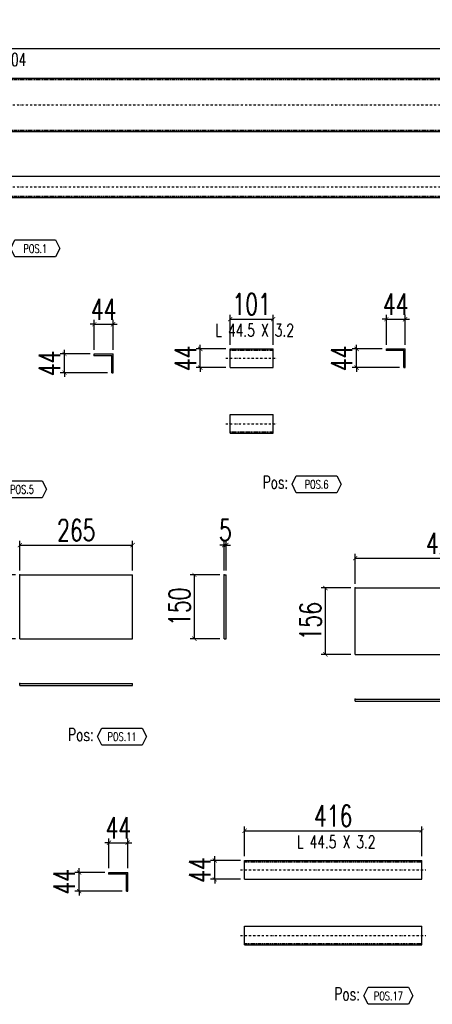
# Model space of a CAD drawing. Header units: feet. Extents: x -13577 to 173285, y -65833 to 34873.
# Tile 25 of 127: x 68059 to 69028, y -56367 to -54052. Entities that reach past the tile are written whole.
import ezdxf
from ezdxf.enums import TextEntityAlignment as Align

# ---------------------------------------------------------------- set-up
doc = ezdxf.new("R2010")
doc.units = ezdxf.units.FT
doc.header["$LTSCALE"] = 10
doc.header["$MEASUREMENT"] = 0
doc.linetypes.add('DASHDOT', pattern=[1, 0.5, -0.25, 0, -0.25])
doc.linetypes.add('HIDDEN', pattern=[0.375, 0.25, -0.125])
doc.layers.get('0').update_dxf_attribs({"linetype": 'CONTINUOUS'})
doc.layers.get('Defpoints').update_dxf_attribs({"linetype": 'CONTINUOUS'})
for name, color, linetype in [('A', 2, 'DASHDOT'), ('G', 3, 'CONTINUOUS'), ('POS_BOX', 6, 'CONTINUOUS'), ('POS_DES', 2, 'CONTINUOUS'), ('POS_MAT', 2, 'CONTINUOUS'), ('TR', 6, 'HIDDEN'), ('TXT1', 7, 'CONTINUOUS')]:
    doc.layers.add(name, color=color, linetype=linetype)
doc.styles.add('1', font='romans.shx', dxfattribs={"width": 0.7, "height": 50})
doc.styles.add('POS', font='ROMANS', dxfattribs={"width": 0.7})
doc.dimstyles.get("Standard").update_dxf_attribs({"dimtxt": 50, "dimasz": 1, "dimexe": 1, "dimexo": 1, "dimgap": 1, "dimtad": 1, "dimdec": 0, "dimdsep": 46, "dimtxsty": '1', "dimblk": 'ARCHTICK', "dimcen": 3, "dimclrd": 1, "dimclre": 1, "dimclrt": 3, "dimadec": 0, "dimazin": 0, "dimtfac": 1, "dimtdec": 0, "dimtix": 1, "dimtmove": 0, "dimatfit": 3, "dimfxl": 0, "dimtolj": 1, "dimarcsym": 0})

# ---------------------------------------------------------------- blocks, each defined once
blk = doc.blocks.new('_ArchTick')
at = {"color": 0, "linetype": 'ByBlock', "const_width": 0.15}
blk.add_lwpolyline([(-0.5, -0.5), (0.5, 0.5)], dxfattribs=at)
blk = doc.blocks.new('*D949')
at = {"layer": 'Defpoints', "color": 0}
for p in [(70398.2, -54120), (65528, -54190), (70398.2, -54190)]:
    blk.add_point(p, dxfattribs=at)
at = {"layer": 'TXT1', "color": 1, "lineweight": -2, "transparency": 16777216}
for p, q in [((65528, -54180), (65528, -54110)), ((65528, -54120), (70398.2, -54120)), ((70398.2, -54180), (70398.2, -54110))]:
    blk.add_line(p, q, dxfattribs=at)
at = {"layer": 'TXT1', "color": 1, "lineweight": -2, "transparency": 16777216, "xscale": 10, "yscale": 10, "zscale": 10, "rotation": 180}
blk.add_blockref('_ArchTick', (65528, -54120), dxfattribs=at)
at = {"layer": 'TXT1', "color": 1, "lineweight": -2, "transparency": 16777216, "xscale": 10, "yscale": 10, "zscale": 10}
blk.add_blockref('_ArchTick', (70398.2, -54120), dxfattribs=at)
at = {"layer": 'TXT1', "color": 3, "transparency": 16777216, "insert": (67963.1, -54085), "char_height": 50, "attachment_point": 5, "style": '1'}
blk.add_mtext('\\A1;4870', dxfattribs=at)
blk = doc.blocks.new('POSITION_PRO')
at = {"layer": 'POS_BOX'}
blk.add_lwpolyline([(10.5, -2), (9.5, -4), (0, -4), (-1, -2), (0, 0), (9.5, 0)], close=True, dxfattribs=at)
at = {"insert": (-7.93, -0.05), "char_height": 3, "width": 11.9956, "attachment_point": 1, "style": 'POS'}
blk.add_mtext('Pos:', dxfattribs=at)
at = {"style": 'POS', "width": 0.7}
blk.add_attdef('POS_PEZ', text='', height=2, dxfattribs=at).set_placement((4.76, -3.05), align=Align.CENTER)
at = {"layer": 'POS_DES', "style": 'POS', "width": 0.7, "flags": 1}
for tag, p in [('LAR_PRO', (-7.79, -4.53)), ('SPE_PRO', (-7.8, -5.07)), ('LUN_PRO', (-7.82, -5.58))]:
    blk.add_attdef(tag, p, '', height=0.35, dxfattribs=at)
at = {"layer": 'POS_MAT', "style": 'POS', "width": 0.7, "flags": 1}
for tag, p in [('MAT_PRO', (-6.89, -4.03)), ('NOM_PRO', (-6.94, -6.11)), ('PUN_NET', (-6.94, -7.16)), ('PUN_LIS', (-6.94, -6.63)), ('PUN_NET2', (-6.94, -7.74)), ('MAR_CMP', (-6.89, -8.22)), ('NOT_PEZ', (-6.89, -9.21)), ('QTA_PEZ', (-6.89, -8.75))]:
    blk.add_attdef(tag, text='', height=0.35, dxfattribs=at).set_placement(p, align=Align.CENTER)
blk = doc.blocks.new('*D967')
at = {"layer": 'Defpoints', "color": 0}
for p in [(68278.4, -54768.2), (68234.4, -54838.2), (68278.4, -54838.2)]:
    blk.add_point(p, dxfattribs=at)
at = {"layer": 'TXT1', "color": 1, "lineweight": -2, "transparency": 16777216}
for p, q in [((68234.4, -54768.2), (68224.4, -54768.2)), ((68234.4, -54828.2), (68234.4, -54758.2)), ((68234.4, -54768.2), (68278.4, -54768.2)), ((68278.4, -54828.2), (68278.4, -54758.2)), ((68278.4, -54768.2), (68288.4, -54768.2))]:
    blk.add_line(p, q, dxfattribs=at)
at = {"layer": 'TXT1', "color": 1, "lineweight": -2, "transparency": 16777216, "xscale": 10, "yscale": 10, "zscale": 10}
blk.add_blockref('_ArchTick', (68234.4, -54768.2), dxfattribs=at)
at = {"layer": 'TXT1', "color": 1, "lineweight": -2, "transparency": 16777216, "xscale": 10, "yscale": 10, "zscale": 10, "rotation": 180}
blk.add_blockref('_ArchTick', (68278.4, -54768.2), dxfattribs=at)
at = {"layer": 'TXT1', "color": 3, "transparency": 16777216, "insert": (68256.4, -54733.2), "char_height": 50, "attachment_point": 5, "style": '1'}
blk.add_mtext('\\A1;44', dxfattribs=at)
blk = doc.blocks.new('*D968')
at = {"layer": 'Defpoints', "color": 0}
for p in [(68164.4, -54838.2), (68234.4, -54838.2), (68275.2, -54882.2)]:
    blk.add_point(p, dxfattribs=at)
at = {"layer": 'TXT1', "color": 1, "lineweight": -2, "transparency": 16777216}
for p, q in [((68224.4, -54838.2), (68154.4, -54838.2)), ((68164.4, -54838.2), (68164.4, -54828.2)), ((68164.4, -54882.2), (68164.4, -54838.2)), ((68265.2, -54882.2), (68154.4, -54882.2)), ((68164.4, -54882.2), (68164.4, -54892.2))]:
    blk.add_line(p, q, dxfattribs=at)
at = {"layer": 'TXT1', "color": 1, "lineweight": -2, "transparency": 16777216, "xscale": 10, "yscale": 10, "zscale": 10}
for p, rotation in [((68164.4, -54838.2), 270), ((68164.4, -54882.2), 90)]:
    blk.add_blockref('_ArchTick', p, dxfattribs=dict(at, rotation=rotation))
at = {"layer": 'TXT1', "color": 3, "transparency": 16777216, "insert": (68129.4, -54860.2), "char_height": 50, "attachment_point": 5, "rotation": 90, "style": '1'}
blk.add_mtext('\\A1;44', dxfattribs=at)
blk = doc.blocks.new('*D969')
at = {"layer": 'Defpoints', "color": 0}
for p in [(68654.4, -54756.3), (68553.4, -54826.3), (68654.4, -54826.3)]:
    blk.add_point(p, dxfattribs=at)
at = {"layer": 'TXT1', "color": 1, "lineweight": -2, "transparency": 16777216}
for p, q in [((68553.4, -54816.3), (68553.4, -54746.3)), ((68654.4, -54816.3), (68654.4, -54746.3)), ((68553.4, -54756.3), (68654.4, -54756.3))]:
    blk.add_line(p, q, dxfattribs=at)
at = {"layer": 'TXT1', "color": 1, "lineweight": -2, "transparency": 16777216, "xscale": 10, "yscale": 10, "zscale": 10, "rotation": 180}
blk.add_blockref('_ArchTick', (68553.4, -54756.3), dxfattribs=at)
at = {"layer": 'TXT1', "color": 1, "lineweight": -2, "transparency": 16777216, "xscale": 10, "yscale": 10, "zscale": 10}
blk.add_blockref('_ArchTick', (68654.4, -54756.3), dxfattribs=at)
at = {"layer": 'TXT1', "color": 3, "transparency": 16777216, "insert": (68603.9, -54721.3), "char_height": 50, "attachment_point": 5, "style": '1'}
blk.add_mtext('\\A1;101', dxfattribs=at)
blk = doc.blocks.new('*D970')
at = {"layer": 'Defpoints', "color": 0}
for p in [(68483.4, -54826.3), (68553.4, -54826.3), (68553.4, -54870.3)]:
    blk.add_point(p, dxfattribs=at)
at = {"layer": 'TXT1', "color": 1, "lineweight": -2, "transparency": 16777216}
for p, q in [((68483.4, -54826.3), (68483.4, -54816.3)), ((68543.4, -54826.3), (68473.4, -54826.3)), ((68483.4, -54870.3), (68483.4, -54826.3)), ((68543.4, -54870.3), (68473.4, -54870.3)), ((68483.4, -54870.3), (68483.4, -54880.3))]:
    blk.add_line(p, q, dxfattribs=at)
at = {"layer": 'TXT1', "color": 1, "lineweight": -2, "transparency": 16777216, "xscale": 10, "yscale": 10, "zscale": 10}
for p, rotation in [((68483.4, -54826.3), 270), ((68483.4, -54870.3), 90)]:
    blk.add_blockref('_ArchTick', p, dxfattribs=dict(at, rotation=rotation))
at = {"layer": 'TXT1', "color": 3, "transparency": 16777216, "insert": (68448.4, -54848.3), "char_height": 50, "attachment_point": 5, "rotation": 90, "style": '1'}
blk.add_mtext('\\A1;44', dxfattribs=at)
blk = doc.blocks.new('*D971')
at = {"layer": 'Defpoints', "color": 0}
for p in [(68964.4, -54756.3), (68920.4, -54826.3), (68964.4, -54826.3)]:
    blk.add_point(p, dxfattribs=at)
at = {"layer": 'TXT1', "color": 1, "lineweight": -2, "transparency": 16777216}
for p, q in [((68920.4, -54816.3), (68920.4, -54746.3)), ((68964.4, -54816.3), (68964.4, -54746.3)), ((68920.4, -54756.3), (68910.4, -54756.3)), ((68920.4, -54756.3), (68964.4, -54756.3)), ((68964.4, -54756.3), (68974.4, -54756.3))]:
    blk.add_line(p, q, dxfattribs=at)
at = {"layer": 'TXT1', "color": 1, "lineweight": -2, "transparency": 16777216, "xscale": 10, "yscale": 10, "zscale": 10}
blk.add_blockref('_ArchTick', (68920.4, -54756.3), dxfattribs=at)
at = {"layer": 'TXT1', "color": 1, "lineweight": -2, "transparency": 16777216, "xscale": 10, "yscale": 10, "zscale": 10, "rotation": 180}
blk.add_blockref('_ArchTick', (68964.4, -54756.3), dxfattribs=at)
at = {"layer": 'TXT1', "color": 3, "transparency": 16777216, "insert": (68942.4, -54721.3), "char_height": 50, "attachment_point": 5, "style": '1'}
blk.add_mtext('\\A1;44', dxfattribs=at)
blk = doc.blocks.new('*D972')
at = {"layer": 'Defpoints', "color": 0}
for p in [(68850.4, -54826.3), (68920.4, -54826.3), (68961.2, -54870.3)]:
    blk.add_point(p, dxfattribs=at)
at = {"layer": 'TXT1', "color": 1, "lineweight": -2, "transparency": 16777216}
for p, q in [((68850.4, -54826.3), (68850.4, -54816.3)), ((68910.4, -54826.3), (68840.4, -54826.3)), ((68850.4, -54870.3), (68850.4, -54826.3)), ((68951.2, -54870.3), (68840.4, -54870.3)), ((68850.4, -54870.3), (68850.4, -54880.3))]:
    blk.add_line(p, q, dxfattribs=at)
at = {"layer": 'TXT1', "color": 1, "lineweight": -2, "transparency": 16777216, "xscale": 10, "yscale": 10, "zscale": 10}
for p, rotation in [((68850.4, -54826.3), 270), ((68850.4, -54870.3), 90)]:
    blk.add_blockref('_ArchTick', p, dxfattribs=dict(at, rotation=rotation))
at = {"layer": 'TXT1', "color": 3, "transparency": 16777216, "insert": (68815.4, -54848.3), "char_height": 50, "attachment_point": 5, "rotation": 90, "style": '1'}
blk.add_mtext('\\A1;44', dxfattribs=at)
blk = doc.blocks.new('*D989')
at = {"layer": 'Defpoints', "color": 0}
for p in [(68324.5, -55287.6), (68059.5, -55357.6), (68324.5, -55357.6)]:
    blk.add_point(p, dxfattribs=at)
at = {"layer": 'TXT1', "color": 1, "lineweight": -2, "transparency": 16777216}
for p, q in [((68059.5, -55347.6), (68059.5, -55277.6)), ((68324.5, -55347.6), (68324.5, -55277.6)), ((68059.5, -55287.6), (68324.5, -55287.6))]:
    blk.add_line(p, q, dxfattribs=at)
at = {"layer": 'TXT1', "color": 1, "lineweight": -2, "transparency": 16777216, "xscale": 10, "yscale": 10, "zscale": 10, "rotation": 180}
blk.add_blockref('_ArchTick', (68059.5, -55287.6), dxfattribs=at)
at = {"layer": 'TXT1', "color": 1, "lineweight": -2, "transparency": 16777216, "xscale": 10, "yscale": 10, "zscale": 10}
blk.add_blockref('_ArchTick', (68324.5, -55287.6), dxfattribs=at)
at = {"layer": 'TXT1', "color": 3, "transparency": 16777216, "insert": (68192, -55252.6), "char_height": 50, "attachment_point": 5, "style": '1'}
blk.add_mtext('\\A1;265', dxfattribs=at)
blk = doc.blocks.new('*D990')
at = {"layer": 'Defpoints', "color": 0}
for p in [(67989.5, -55357.6), (68059.5, -55357.6), (68059.5, -55507.6)]:
    blk.add_point(p, dxfattribs=at)
at = {"layer": 'TXT1', "color": 1, "lineweight": -2, "transparency": 16777216}
for p, q in [((68049.5, -55357.6), (67979.5, -55357.6)), ((67989.5, -55507.6), (67989.5, -55357.6)), ((68049.5, -55507.6), (67979.5, -55507.6))]:
    blk.add_line(p, q, dxfattribs=at)
at = {"layer": 'TXT1', "color": 1, "lineweight": -2, "transparency": 16777216, "xscale": 10, "yscale": 10, "zscale": 10}
for p, rotation in [((67989.5, -55357.6), 90), ((67989.5, -55507.6), 270)]:
    blk.add_blockref('_ArchTick', p, dxfattribs=dict(at, rotation=rotation))
at = {"layer": 'TXT1', "color": 3, "transparency": 16777216, "insert": (67954.5, -55432.6), "char_height": 50, "attachment_point": 5, "rotation": 90, "style": '1'}
blk.add_mtext('\\A1;150', dxfattribs=at)
blk = doc.blocks.new('*D991')
at = {"layer": 'Defpoints', "color": 0}
for p in [(68544.5, -55287.6), (68539.5, -55357.6), (68544.5, -55357.6)]:
    blk.add_point(p, dxfattribs=at)
at = {"layer": 'TXT1', "color": 1, "lineweight": -2, "transparency": 16777216}
for p, q in [((68539.5, -55347.6), (68539.5, -55277.6)), ((68544.5, -55347.6), (68544.5, -55277.6)), ((68539.5, -55287.6), (68529.5, -55287.6)), ((68539.5, -55287.6), (68544.5, -55287.6)), ((68544.5, -55287.6), (68554.5, -55287.6))]:
    blk.add_line(p, q, dxfattribs=at)
at = {"layer": 'TXT1', "color": 1, "lineweight": -2, "transparency": 16777216, "xscale": 10, "yscale": 10, "zscale": 10}
blk.add_blockref('_ArchTick', (68539.5, -55287.6), dxfattribs=at)
at = {"layer": 'TXT1', "color": 1, "lineweight": -2, "transparency": 16777216, "xscale": 10, "yscale": 10, "zscale": 10, "rotation": 180}
blk.add_blockref('_ArchTick', (68544.5, -55287.6), dxfattribs=at)
at = {"layer": 'TXT1', "color": 3, "transparency": 16777216, "insert": (68542, -55252.6), "char_height": 50, "attachment_point": 5, "style": '1'}
blk.add_mtext('\\A1;5', dxfattribs=at)
blk = doc.blocks.new('*D992')
at = {"layer": 'Defpoints', "color": 0}
for p in [(68469.5, -55357.6), (68539.5, -55357.6), (68539.5, -55507.6)]:
    blk.add_point(p, dxfattribs=at)
at = {"layer": 'TXT1', "color": 1, "lineweight": -2, "transparency": 16777216}
for p, q in [((68529.5, -55357.6), (68459.5, -55357.6)), ((68469.5, -55507.6), (68469.5, -55357.6)), ((68529.5, -55507.6), (68459.5, -55507.6))]:
    blk.add_line(p, q, dxfattribs=at)
at = {"layer": 'TXT1', "color": 1, "lineweight": -2, "transparency": 16777216, "xscale": 10, "yscale": 10, "zscale": 10}
for p, rotation in [((68469.5, -55357.6), 90), ((68469.5, -55507.6), 270)]:
    blk.add_blockref('_ArchTick', p, dxfattribs=dict(at, rotation=rotation))
at = {"layer": 'TXT1', "color": 3, "transparency": 16777216, "insert": (68434.5, -55432.6), "char_height": 50, "attachment_point": 5, "rotation": 90, "style": '1'}
blk.add_mtext('\\A1;150', dxfattribs=at)
blk = doc.blocks.new('POSITION_LAM')
at = {"layer": 'POS_BOX'}
blk.add_lwpolyline([(10.5, -2), (9.5, -4), (0, -4), (-1, -2), (0, 0), (9.5, 0)], close=True, dxfattribs=at)
at = {"insert": (-7.93, -0.05), "char_height": 3, "width": 11.9956, "attachment_point": 1, "style": 'POS'}
blk.add_mtext('Pos:', dxfattribs=at)
at = {"style": 'POS', "width": 0.7}
blk.add_attdef('POS_PEZ', text='', height=2, dxfattribs=at).set_placement((4.76, -3.05), align=Align.CENTER)
at = {"layer": 'POS_DES', "style": 'POS', "width": 0.7, "flags": 1}
for tag, p in [('LAR_PRO', (-7.79, -4.53)), ('SPE_PRO', (-7.8, -5.07)), ('LUN_PRO', (-7.82, -5.58))]:
    blk.add_attdef(tag, p, '', height=0.35, dxfattribs=at)
at = {"layer": 'POS_MAT', "style": 'POS', "width": 0.7, "flags": 1}
for tag, p in [('MAT_PRO', (-6.89, -4.03)), ('NOM_PRO', (-6.94, -6.11)), ('PUN_NET', (-6.94, -7.16)), ('PUN_LIS', (-6.94, -6.63)), ('PUN_NET2', (-6.94, -7.74)), ('MAR_CMP', (-6.89, -8.22)), ('NOT_PEZ', (-6.89, -9.21)), ('QTA_PEZ', (-6.89, -8.75))]:
    blk.add_attdef(tag, text='', height=0.35, dxfattribs=at).set_placement(p, align=Align.CENTER)
blk = doc.blocks.new('*D993')
at = {"layer": 'Defpoints', "color": 0}
for p in [(69269.3, -55318.4), (68847.3, -55388.4), (69269.3, -55388.4)]:
    blk.add_point(p, dxfattribs=at)
at = {"layer": 'TXT1', "color": 1, "lineweight": -2, "transparency": 16777216}
for p, q in [((68847.3, -55378.4), (68847.3, -55308.4)), ((68847.3, -55318.4), (69269.3, -55318.4)), ((69269.3, -55378.4), (69269.3, -55308.4))]:
    blk.add_line(p, q, dxfattribs=at)
at = {"layer": 'TXT1', "color": 1, "lineweight": -2, "transparency": 16777216, "xscale": 10, "yscale": 10, "zscale": 10, "rotation": 180}
blk.add_blockref('_ArchTick', (68847.3, -55318.4), dxfattribs=at)
at = {"layer": 'TXT1', "color": 1, "lineweight": -2, "transparency": 16777216, "xscale": 10, "yscale": 10, "zscale": 10}
blk.add_blockref('_ArchTick', (69269.3, -55318.4), dxfattribs=at)
at = {"layer": 'TXT1', "color": 3, "transparency": 16777216, "insert": (69058.3, -55283.4), "char_height": 50, "attachment_point": 5, "style": '1'}
blk.add_mtext('\\A1;422', dxfattribs=at)
blk = doc.blocks.new('*D994')
at = {"layer": 'Defpoints', "color": 0}
for p in [(68777.3, -55388.4), (68847.3, -55388.4), (68847.3, -55544.6)]:
    blk.add_point(p, dxfattribs=at)
at = {"layer": 'TXT1', "color": 1, "lineweight": -2, "transparency": 16777216}
for p, q in [((68837.3, -55388.4), (68767.3, -55388.4)), ((68777.3, -55544.6), (68777.3, -55388.4)), ((68837.3, -55544.6), (68767.3, -55544.6))]:
    blk.add_line(p, q, dxfattribs=at)
at = {"layer": 'TXT1', "color": 1, "lineweight": -2, "transparency": 16777216, "xscale": 10, "yscale": 10, "zscale": 10}
for p, rotation in [((68777.3, -55388.4), 90), ((68777.3, -55544.6), 270)]:
    blk.add_blockref('_ArchTick', p, dxfattribs=dict(at, rotation=rotation))
at = {"layer": 'TXT1', "color": 3, "transparency": 16777216, "insert": (68742.3, -55466.5), "char_height": 50, "attachment_point": 5, "rotation": 90, "style": '1'}
blk.add_mtext('\\A1;156', dxfattribs=at)
blk = doc.blocks.new('*D1017')
at = {"layer": 'Defpoints', "color": 0}
for p in [(68312.9, -55987.2), (68268.9, -56057.2), (68312.9, -56057.2)]:
    blk.add_point(p, dxfattribs=at)
at = {"layer": 'TXT1', "color": 1, "lineweight": -2, "transparency": 16777216}
for p, q in [((68268.9, -56047.2), (68268.9, -55977.2)), ((68312.9, -56047.2), (68312.9, -55977.2)), ((68268.9, -55987.2), (68258.9, -55987.2)), ((68268.9, -55987.2), (68312.9, -55987.2)), ((68312.9, -55987.2), (68322.9, -55987.2))]:
    blk.add_line(p, q, dxfattribs=at)
at = {"layer": 'TXT1', "color": 1, "lineweight": -2, "transparency": 16777216, "xscale": 10, "yscale": 10, "zscale": 10}
blk.add_blockref('_ArchTick', (68268.9, -55987.2), dxfattribs=at)
at = {"layer": 'TXT1', "color": 1, "lineweight": -2, "transparency": 16777216, "xscale": 10, "yscale": 10, "zscale": 10, "rotation": 180}
blk.add_blockref('_ArchTick', (68312.9, -55987.2), dxfattribs=at)
at = {"layer": 'TXT1', "color": 3, "transparency": 16777216, "insert": (68290.9, -55952.2), "char_height": 50, "attachment_point": 5, "style": '1'}
blk.add_mtext('\\A1;44', dxfattribs=at)
blk = doc.blocks.new('*D1018')
at = {"layer": 'Defpoints', "color": 0}
for p in [(68198.9, -56057.2), (68268.9, -56057.2), (68309.7, -56101.2)]:
    blk.add_point(p, dxfattribs=at)
at = {"layer": 'TXT1', "color": 1, "lineweight": -2, "transparency": 16777216}
for p, q in [((68198.9, -56057.2), (68198.9, -56047.2)), ((68258.9, -56057.2), (68188.9, -56057.2)), ((68198.9, -56101.2), (68198.9, -56057.2)), ((68299.7, -56101.2), (68188.9, -56101.2)), ((68198.9, -56101.2), (68198.9, -56111.2))]:
    blk.add_line(p, q, dxfattribs=at)
at = {"layer": 'TXT1', "color": 1, "lineweight": -2, "transparency": 16777216, "xscale": 10, "yscale": 10, "zscale": 10}
for p, rotation in [((68198.9, -56057.2), 270), ((68198.9, -56101.2), 90)]:
    blk.add_blockref('_ArchTick', p, dxfattribs=dict(at, rotation=rotation))
at = {"layer": 'TXT1', "color": 3, "transparency": 16777216, "insert": (68163.9, -56079.2), "char_height": 50, "attachment_point": 5, "rotation": 90, "style": '1'}
blk.add_mtext('\\A1;44', dxfattribs=at)
blk = doc.blocks.new('*D1019')
at = {"layer": 'Defpoints', "color": 0}
for p in [(69003.5, -55959.3), (68587.5, -56029.3), (69003.5, -56029.3)]:
    blk.add_point(p, dxfattribs=at)
at = {"layer": 'TXT1', "color": 1, "lineweight": -2, "transparency": 16777216}
for p, q in [((68587.5, -56019.3), (68587.5, -55949.3)), ((69003.5, -56019.3), (69003.5, -55949.3)), ((68587.5, -55959.3), (69003.5, -55959.3))]:
    blk.add_line(p, q, dxfattribs=at)
at = {"layer": 'TXT1', "color": 1, "lineweight": -2, "transparency": 16777216, "xscale": 10, "yscale": 10, "zscale": 10, "rotation": 180}
blk.add_blockref('_ArchTick', (68587.5, -55959.3), dxfattribs=at)
at = {"layer": 'TXT1', "color": 1, "lineweight": -2, "transparency": 16777216, "xscale": 10, "yscale": 10, "zscale": 10}
blk.add_blockref('_ArchTick', (69003.5, -55959.3), dxfattribs=at)
at = {"layer": 'TXT1', "color": 3, "transparency": 16777216, "insert": (68795.5, -55924.3), "char_height": 50, "attachment_point": 5, "style": '1'}
blk.add_mtext('\\A1;416', dxfattribs=at)
blk = doc.blocks.new('*D1020')
at = {"layer": 'Defpoints', "color": 0}
for p in [(68517.5, -56029.3), (68587.5, -56029.3), (68587.5, -56073.3)]:
    blk.add_point(p, dxfattribs=at)
at = {"layer": 'TXT1', "color": 1, "lineweight": -2, "transparency": 16777216}
for p, q in [((68517.5, -56029.3), (68517.5, -56019.3)), ((68577.5, -56029.3), (68507.5, -56029.3)), ((68517.5, -56073.3), (68517.5, -56029.3)), ((68577.5, -56073.3), (68507.5, -56073.3)), ((68517.5, -56073.3), (68517.5, -56083.3))]:
    blk.add_line(p, q, dxfattribs=at)
at = {"layer": 'TXT1', "color": 1, "lineweight": -2, "transparency": 16777216, "xscale": 10, "yscale": 10, "zscale": 10}
for p, rotation in [((68517.5, -56029.3), 270), ((68517.5, -56073.3), 90)]:
    blk.add_blockref('_ArchTick', p, dxfattribs=dict(at, rotation=rotation))
at = {"layer": 'TXT1', "color": 3, "transparency": 16777216, "insert": (68482.5, -56051.3), "char_height": 50, "attachment_point": 5, "rotation": 90, "style": '1'}
blk.add_mtext('\\A1;44', dxfattribs=at)

msp = doc.modelspace()

# ---------------------------------------------------------------- linework, layer by layer
at = {"layer": 'A'}
for p, q in [((65518, -54252.5), (70408.2, -54252.5)), ((65518, -54445), (70408.2, -54445)), ((68543.4, -54848.3), (68664.4, -54848.3)), ((68543.4, -55002.3), (68664.4, -55002.3)), ((68577.5, -56051.3), (69013.5, -56051.3)), ((68577.5, -56205.3), (69013.5, -56205.3))]:
    msp.add_line(p, q, dxfattribs=at)
for p in [(68234.4, -54841.4), (68553.4, -54829.5), (68920.4, -54829.5), (68553.4, -55021.1), (68059.5, -55357.6), (68539.5, -55357.6), (68847.3, -55388.4), (68059.5, -55612.6), (68847.3, -55649.6), (68587.5, -56032.5), (68268.9, -56060.4), (68587.5, -56224.1)]:
    msp.add_point(p, dxfattribs=at)
at = {"layer": 'G'}
for p, q in [((65528, -54190), (70398.2, -54190)), ((65528, -54315), (70398.2, -54315)), ((65528, -54420), (70398.2, -54420)), ((65528, -54470), (70398.2, -54470)), ((68234.4, -54841.4), (68234.4, -54838.2)), ((68234.4, -54838.2), (68278.4, -54838.2)), ((68234.4, -54841.4), (68275.2, -54841.4)), ((68275.2, -54882.2), (68275.2, -54841.4)), ((68278.4, -54882.2), (68278.4, -54838.2)), ((68553.4, -54826.3), (68654.4, -54826.3)), ((68553.4, -54870.3), (68553.4, -54826.3)), ((68654.4, -54870.3), (68654.4, -54826.3)), ((68920.4, -54829.5), (68920.4, -54826.3)), ((68920.4, -54826.3), (68964.4, -54826.3)), ((68920.4, -54829.5), (68961.2, -54829.5)), ((68961.2, -54870.3), (68961.2, -54829.5)), ((68964.4, -54870.3), (68964.4, -54826.3)), ((68275.2, -54882.2), (68278.4, -54882.2)), ((68553.4, -54870.3), (68654.4, -54870.3)), ((68961.2, -54870.3), (68964.4, -54870.3)), ((68553.4, -54980.3), (68654.4, -54980.3)), ((68553.4, -55024.3), (68553.4, -54980.3)), ((68654.4, -55024.3), (68654.4, -54980.3)), ((68553.4, -55024.3), (68654.4, -55024.3)), ((68059.5, -55357.6), (68324.5, -55357.6)), ((68059.5, -55507.6), (68059.5, -55357.6)), ((68324.5, -55507.6), (68324.5, -55357.6)), ((68539.5, -55357.6), (68544.5, -55357.6)), ((68539.5, -55507.6), (68539.5, -55357.6)), ((68544.5, -55507.6), (68544.5, -55357.6)), ((68847.3, -55388.4), (69269.3, -55388.4)), ((68847.3, -55544.6), (68847.3, -55388.4)), ((68059.5, -55507.6), (68324.5, -55507.6)), ((68539.5, -55507.6), (68544.5, -55507.6)), ((68847.3, -55544.6), (69269.3, -55544.6)), ((68059.5, -55612.6), (68324.5, -55612.6)), ((68059.5, -55617.6), (68059.5, -55612.6)), ((68059.5, -55617.6), (68324.5, -55617.6)), ((68324.5, -55617.6), (68324.5, -55612.6)), ((68847.3, -55649.6), (69269.3, -55649.6)), ((68847.3, -55654.6), (68847.3, -55649.6)), ((68847.3, -55654.6), (69269.3, -55654.6)), ((68587.5, -56029.3), (69003.5, -56029.3)), ((68587.5, -56073.3), (68587.5, -56029.3)), ((69003.5, -56073.3), (69003.5, -56029.3)), ((68268.9, -56060.4), (68268.9, -56057.2)), ((68268.9, -56057.2), (68312.9, -56057.2)), ((68268.9, -56060.4), (68309.7, -56060.4)), ((68309.7, -56101.2), (68309.7, -56060.4)), ((68312.9, -56101.2), (68312.9, -56057.2)), ((68587.5, -56073.3), (69003.5, -56073.3)), ((68309.7, -56101.2), (68312.9, -56101.2)), ((68587.5, -56183.3), (69003.5, -56183.3)), ((68587.5, -56227.3), (68587.5, -56183.3)), ((69003.5, -56227.3), (69003.5, -56183.3)), ((68587.5, -56227.3), (69003.5, -56227.3))]:
    msp.add_line(p, q, dxfattribs=at)
for p in [(68234.4, -54841.4), (68553.4, -54829.5), (68920.4, -54829.5), (68553.4, -55021.1), (68059.5, -55357.6), (68539.5, -55357.6), (68847.3, -55388.4), (68059.5, -55612.6), (68847.3, -55649.6), (68587.5, -56032.5), (68268.9, -56060.4), (68587.5, -56224.1)]:
    msp.add_point(p, dxfattribs=at)
at = {"layer": 'TR'}
for p, q in [((65528, -54193), (70398.2, -54193)), ((65528, -54311.9), (70398.2, -54311.9)), ((65528, -54466.9), (70398.2, -54466.9)), ((68553.4, -54829.5), (68654.4, -54829.5)), ((68553.4, -55021.1), (68654.4, -55021.1)), ((68587.5, -56032.5), (69003.5, -56032.5)), ((68587.5, -56224.1), (69003.5, -56224.1))]:
    msp.add_line(p, q, dxfattribs=at)
for p in [(68234.4, -54841.4), (68553.4, -54829.5), (68920.4, -54829.5), (68553.4, -55021.1), (68059.5, -55357.6), (68539.5, -55357.6), (68847.3, -55388.4), (68059.5, -55612.6), (68847.3, -55649.6), (68587.5, -56032.5), (68268.9, -56060.4), (68587.5, -56224.1)]:
    msp.add_point(p, dxfattribs=at)

# ---------------------------------------------------------------- block references
at = {"xscale": 10, "yscale": 10, "zscale": 10}
for name, p, values in [('POSITION_PRO', (68048.1, -54570), {'POS_PEZ': 'POS.1'}), ('POSITION_PRO', (68016.9, -55136.2), {'POS_PEZ': 'POS.5'}), ('POSITION_PRO', (68708.9, -55124.3), {'POS_PEZ': 'POS.6'}), ('POSITION_LAM', (68252, -55717.6), {'POS_PEZ': 'POS.11'}), ('POSITION_PRO', (68877.5, -56327.3), {'POS_PEZ': 'POS.17'})]:
    msp.add_blockref(name, p, dxfattribs=at).add_auto_attribs(values)

# ---------------------------------------------------------------- texts
at = {"layer": 'TXT1', "color": 7, "style": '1', "width": 0.7}
for s, p in [(' U125X50X3.04', (67963.1, -54170)), (' L 44.5 X 3.2', (68603.9, -54806.3)), (' L 44.5 X 3.2', (68795.5, -56009.3))]:
    msp.add_text(s, height=30, dxfattribs=at).set_placement(p, align=Align.BOTTOM_CENTER)

# ---------------------------------------------------------------- dimensions: what is measured, and where the dimension line sits
at = {"layer": 'TXT1'}
for base, p1, p2, picture, middle in [((70398.2, -54120), (65528, -54190), (70398.2, -54190), '*D949', (67963.1, -54085)), ((68278.4, -54768.2), (68234.4, -54838.2), (68278.4, -54838.2), '*D967', (68256.4, -54733.2)), ((68654.4, -54756.3), (68553.4, -54826.3), (68654.4, -54826.3), '*D969', (68603.9, -54721.3)), ((68964.4, -54756.3), (68920.4, -54826.3), (68964.4, -54826.3), '*D971', (68942.4, -54721.3)), ((68324.5, -55287.6), (68059.5, -55357.6), (68324.5, -55357.6), '*D989', (68192, -55252.6)), ((68544.5, -55287.6), (68539.5, -55357.6), (68544.5, -55357.6), '*D991', (68542, -55252.6)), ((69269.3, -55318.4), (68847.3, -55388.4), (69269.3, -55388.4), '*D993', (69058.3, -55283.4)), ((69003.5, -55959.3), (68587.5, -56029.3), (69003.5, -56029.3), '*D1019', (68795.5, -55924.3)), ((68312.9, -55987.2), (68268.9, -56057.2), (68312.9, -56057.2), '*D1017', (68290.9, -55952.2))]:
    dim = msp.add_linear_dim(base=base, p1=p1, p2=p2, dimstyle='Standard', override={"dimscale": 10}, dxfattribs=at)
    dim.commit()
    dim.dimension.update_dxf_attribs({"geometry": picture, "text_midpoint": middle})
for base, p1, p2, picture, middle in [((68483.4, -54826.3), (68553.4, -54870.3), (68553.4, -54826.3), '*D970', (68448.4, -54848.3)), ((68850.4, -54826.3), (68961.2, -54870.3), (68920.4, -54826.3), '*D972', (68815.4, -54848.3)), ((68164.4, -54838.2), (68275.2, -54882.2), (68234.4, -54838.2), '*D968', (68129.4, -54860.2)), ((67989.5, -55357.6), (68059.5, -55507.6), (68059.5, -55357.6), '*D990', (67954.5, -55432.6)), ((68469.5, -55357.6), (68539.5, -55507.6), (68539.5, -55357.6), '*D992', (68434.5, -55432.6)), ((68777.3, -55388.4), (68847.3, -55544.6), (68847.3, -55388.4), '*D994', (68742.3, -55466.5)), ((68517.5, -56029.3), (68587.5, -56073.3), (68587.5, -56029.3), '*D1020', (68482.5, -56051.3)), ((68198.9, -56057.2), (68309.7, -56101.2), (68268.9, -56057.2), '*D1018', (68163.9, -56079.2))]:
    dim = msp.add_linear_dim(base=base, p1=p1, p2=p2, angle=90, dimstyle='Standard', override={"dimscale": 10}, dxfattribs=at)
    dim.commit()
    dim.dimension.update_dxf_attribs({"geometry": picture, "text_midpoint": middle})

doc.saveas('drawing.dxf')
